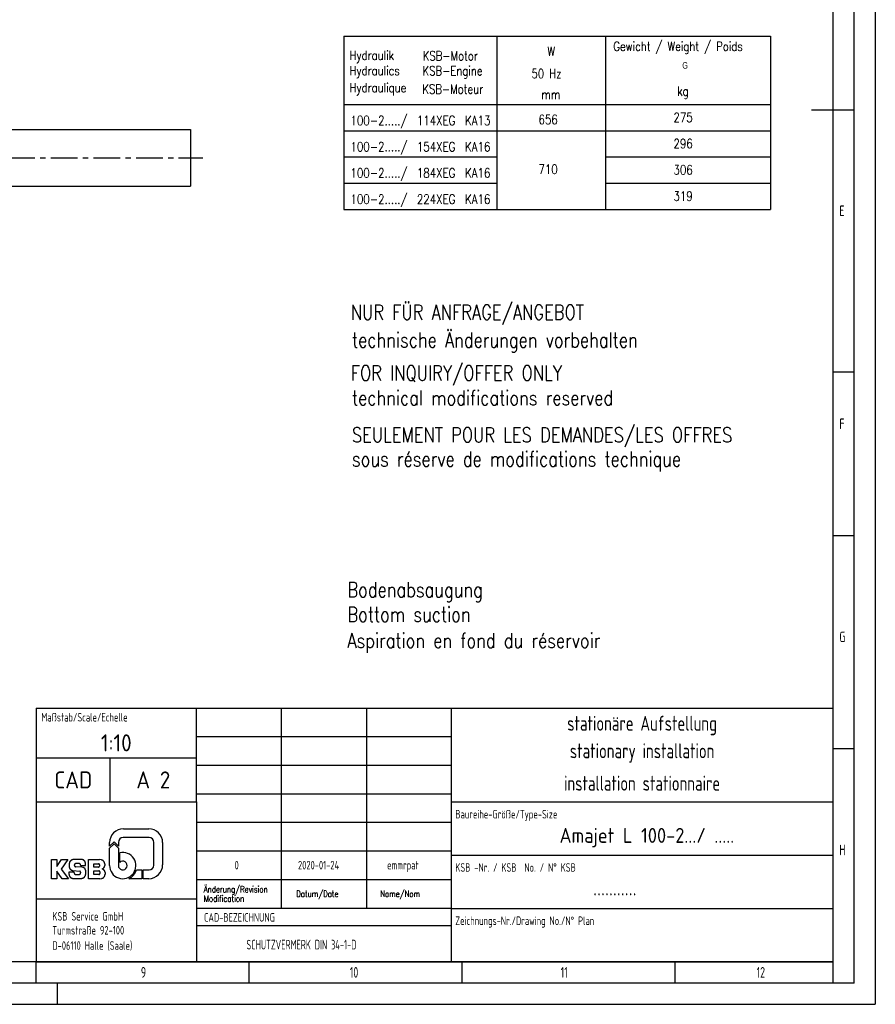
# Model space of a CAD drawing. Header units: millimetres. Extents: x 0 to 5940, y 0 to 4200.
# Tile 32 of 47: x 3931 to 5940, y 0 to 2311. Entities that reach past the tile are written whole.
import ezdxf
from ezdxf.enums import TextEntityAlignment as Align

# ---------------------------------------------------------------- set-up
doc = ezdxf.new("R2010")
doc.units = ezdxf.units.MM
doc.header["$LTSCALE"] = 50
doc.linetypes.add('MITTE', pattern=[2, 1.25, -0.25, 0.25, -0.25])
doc.layers.get('0').update_dxf_attribs({"linetype": 'CONTINUOUS'})
for name, color, linetype in [('01-LINIE-025', 1, 'CONTINUOUS'), ('02-LINIE-035', 2, 'CONTINUOUS'), ('05-ACHSE', 1, 'MITTE'), ('10-TEXT-025', 1, 'CONTINUOUS'), ('11-TEXT-035', 2, 'CONTINUOUS'), ('16-SCHRIFTFELDTXT-025', 1, 'CONTINUOUS'), ('KSB-BLATTRAND', 2, 'CONTINUOUS'), ('KSB-TEXT-025', 1, 'CONTINUOUS'), ('KSB-TEXT-035', 2, 'CONTINUOUS'), ('KSB-TEXT-050', 3, 'CONTINUOUS')]:
    doc.layers.add(name, color=color, linetype=linetype)
doc.layers.add('Level 4', color=7, linetype='CONTINUOUS', lineweight=0)
doc.styles.add('ACA_NORM', font='ROMANS.SHX')
doc.styles.add('ROMANS', font='romans', dxfattribs={"width": 0.8})
doc.styles.get("Standard").update_dxf_attribs({"font": 'ISOCP.SHX'})
doc.styles.add('Style-WORKING', font='WORKING.shx', dxfattribs={"width": 0.8})

# ---------------------------------------------------------------- blocks, each defined once
blk = doc.blocks.new('Rahmen_A2')
at = {"color": 1, "ltscale": 150}
for p, q in [((594, 420), (594, 0)), ((584, 410), (584, 5)), ((584, 10), (10, 10)), ((0, 0), (594, 0))]:
    blk.add_line(p, q, dxfattribs=at)
at = {"layer": 'KSB-BLATTRAND'}
for p, q in [((589, 5), (589, 415)), ((579, 210), (589, 210)), ((584, 148.5), (589, 148.5)), ((589, 110), (584, 110)), ((589, 60), (584, 60)), ((397, 5), (397, 10)), ((447, 5), (447, 10)), ((497, 5), (497, 10)), ((547, 5), (547, 10)), ((589, 5), (5, 5)), ((402, 0), (402, 5))]:
    blk.add_line(p, q, dxfattribs=at)
at = {"layer": 'KSB-BLATTRAND', "width": 0.75}
for s, p in [('E', (585.5625, 185)), ('F', (585.5625, 135)), ('G', (585.5625, 85)), ('H', (585.5625, 35)), ('9', (421.5625, 6.25)), ('10', (470.625, 6.25)), ('11', (520.125, 6.25)), ('12', (566.125, 6.25))]:
    blk.add_text(s, height=2.5, dxfattribs=at).set_placement(p)
blk = doc.blocks.new('A$Cf97495ae')
at = {"layer": 'KSB-TEXT-025'}
for p, q in [((168.9, 117), (228.6, 117)), ((229.3, 96.5), (168.3, 96.5)), ((146.8, 86.2), (136.5, 76)), ((136.5, 76), (136.5, 84.6)), ((136.5, 71.6), (146.8, 81.8)), ((136.5, 30.8), (136.5, 71.6)), ((157.1, 76), (146.8, 86.2)), ((146.8, 81.8), (157.1, 71.6)), ((157.1, 85.3), (157.1, 76)), ((157.1, 71.6), (157.1, 30.8)), ((240.5, 31.7), (240.5, 85.3)), ((261, 84.6), (261, 32.4)), ((160.2, 38.2), (160.2, 60.8)), ((0, 45), (12.2, 45)), ((0, 0), (0, 45)), ((12.2, 45), (12.2, 28.7)), ((12.2, 28.7), (23.9, 45)), ((38.4, 45), (22.9, 22.5)), ((23.9, 45), (38.4, 45)), ((41.4, 34.3), (41.4, 28.6)), ((71, 45.2), (51.6, 45.2)), ((53.5, 31.7), (53.5, 31.8)), ((65.1, 35.5), (56.8, 35.5)), ((71.2, 26.8), (56.9, 28)), ((68.5, 31.9), (68.5, 30.7)), ((68.5, 30.7), (80.2, 30.7)), ((75.1, 26.1), (71.2, 26.8)), ((80.2, 30.7), (80.1, 35.7)), ((86.9, 0), (86.9, 44.8)), ((86.9, 44.8), (112.7, 44.8)), ((99.1, 27.2), (99.1, 35.1)), ((99.1, 35.1), (110.4, 35.1)), ((110.4, 27.2), (99.1, 27.2)), ((117.2, 44.2), (112.7, 44.8)), ((112.9, 32.7), (112.9, 29.6)), ((119.1, 23.2), (119.2, 22.6)), ((125.3, 34.3), (125.3, 30.8)), ((12.2, 0), (0, 0)), ((24.9, 0), (12.2, 17.8)), ((12.2, 17.8), (12.2, 0)), ((22.9, 22.5), (39.9, 0)), ((39.9, 0), (24.9, 0)), ((53.1, 15.2), (40.9, 15.2)), ((40.9, 15.2), (41, 10.4)), ((50.5, 18.9), (66.3, 17.6)), ((50.6, 0.4), (70.3, 0.4)), ((53.1, 13.4), (53.1, 15.2)), ((56.5, 9.8), (65.1, 9.8)), ((68.5, 15.1), (68.5, 13.5)), ((80.5, 11.5), (80.4, 19.2)), ((113.9, 0), (86.9, 0)), ((99.1, 18.4), (111.4, 18.4)), ((99.1, 9.6), (99.1, 18.4)), ((111.4, 9.6), (99.1, 9.6)), ((113.9, 16), (113.9, 12.1)), ((113.9, 0), (117.5, 0.3)), ((126, 14.3), (126, 10.4)), ((212.5, 0), (181.5, 0)), ((199.7, 20.5), (212.5, 20.5)), ((212.5, 20.5), (212.5, 0)), ((215.6, 0), (215.6, 20.5)), ((215.6, 20.5), (229.3, 20.5)), ((228.6, 0), (215.6, 0))]:
    blk.add_line(p, q, dxfattribs=at)
for centre, radius, start, end in [((168.9, 84.6), 32.4, 90, 180), ((228.6, 84.6), 32.4, 0, 90), ((168.3, 85.3), 11.2, 90, 180), ((229.3, 85.3), 11.2, 0, 90), ((167.3, 30.8), 30.8, 180, 103.4339), ((167.3, 30.8), 10.3, 180, 134.1844), ((228.6, 32.4), 32.4, 270, 0), ((229.3, 31.7), 11.2, 270, 0), ((167.3, 30.8), 33.9, 294.7344, 342.377)]:
    blk.add_arc(centre, radius, start, end, dxfattribs=at)
for points, knots in [([(51.6, 45.2), (46.4, 43.4), (42.7, 39.5), (41.4, 34.3)], [0, 0, 0.33643, 0.669667, 1, 1]), ([(41.4, 28.6), (42.6, 24), (45.9, 20.5), (50.5, 18.9)], [0, 0, 0.330348, 0.663589, 1, 1]), ([(56.8, 35.5), (54.4, 34.3), (53.5, 31.8)], [0, 0, 0.503579, 1, 1]), ([(53.5, 31.7), (54.4, 29.2), (56.9, 28)], [0, 0, 0.496357, 1, 1]), ([(68.5, 31.9), (67.5, 34.3), (65.1, 35.5)], [0, 0, 0.496384, 1, 1]), ([(80.1, 35.7), (78.9, 40.2), (75.6, 43.7), (71, 45.2)], [0, 0, 0.330333, 0.66358, 1, 1]), ([(80.4, 19.2), (78.9, 23.5), (75.1, 26.1)], [0, 0, 0.496842, 1, 1]), ([(112.9, 32.7), (112.2, 34.4), (110.4, 35.1)], [0, 0, 0.496129, 1, 1]), ([(110.4, 27.2), (112.2, 27.9), (112.9, 29.6)], [0, 0, 0.503871, 1, 1]), ([(125.3, 34.3), (124.2, 38.7), (121.4, 42.2), (117.2, 44.2)], [0, 0, 0.330662, 0.663788, 1, 1]), ([(119.1, 23.2), (122.3, 24.7), (124.5, 27.5), (125.3, 30.8)], [0, 0, 0.336237, 0.669324, 1, 1]), ([(41, 10.4), (42.3, 5.6), (45.7, 2), (50.5, 0.4)], [0, 0, 0.330339, 0.663618, 1, 1]), ([(53.1, 13.4), (54.1, 11), (56.5, 9.8)], [0, 0, 0.496359, 1, 1]), ([(65.1, 9.8), (67.6, 11), (68.5, 13.5)], [0, 0, 0.503671, 1, 1]), ([(68.5, 15.1), (67.9, 16.8), (66.3, 17.6)], [0, 0, 0.496328, 1, 1]), ([(70.3, 0.4), (74.3, 1.5), (77.7, 4), (79.8, 7.5), (80.5, 11.5)], [0, 0, 0.252558, 0.503475, 0.752399, 1, 1]), ([(113.9, 16), (113.2, 17.7), (111.4, 18.4)], [0, 0, 0.496172, 1, 1]), ([(111.4, 9.6), (113.2, 10.3), (113.9, 12.1)], [0, 0, 0.503828, 1, 1]), ([(117.5, 0.3), (121.9, 2.2), (124.9, 5.8), (126, 10.4)], [0, 0, 0.336245, 0.669428, 1, 1]), ([(126, 14.3), (125.1, 18), (122.7, 21), (119.2, 22.6)], [0, 0, 0.330643, 0.663779, 1, 1])]:
    blk.add_open_spline(points, degree=1, knots=knots, dxfattribs=at)

msp = doc.modelspace()

# ---------------------------------------------------------------- linework, layer by layer
at = {"layer": '01-LINIE-025'}
for p, q in [((4692.5, 2050.7), (5694.3, 2050.7)), ((4692.5, 1989.1), (5051.7, 1989.1)), ((5306.9, 1989.1), (5694.3, 1989.1)), ((4692.5, 1927.5), (5051.7, 1927.5)), ((5306.9, 1927.5), (5694.3, 1927.5))]:
    msp.add_line(p, q, dxfattribs=at)
at = {"layer": '02-LINIE-035'}
for p, q in [((4692.5, 2272.4), (4692.5, 1865.9)), ((4692.5, 2272.4), (5694.3, 2272.4)), ((5051.7, 2272.4), (5051.7, 1865.9)), ((5306.9, 2272.4), (5306.9, 1865.9)), ((4692.5, 2112.3), (5694.3, 2112.3)), ((3547.2, 2053.6), (4332.2, 2053.6)), ((4332.2, 2053.6), (4332.2, 1920.6)), ((3547.2, 1920.6), (4332.2, 1920.6)), ((4692.5, 1865.9), (5694.3, 1865.9))]:
    msp.add_line(p, q, dxfattribs=at)
at = {"layer": '05-ACHSE'}
msp.add_line((1404.5, 1987.1), (4361.1, 1987.1), dxfattribs=at)
at = {"layer": 'KSB-BLATTRAND'}
for p, q in [((3970, 695), (3970, 100)), ((3970, 695), (5840, 695)), ((3970, 695), (3970, 100)), ((4346, 475), (4346, 695)), ((4546, 225), (4546, 695)), ((4746, 225), (4746, 695)), ((4945, 100), (4945, 695)), ((4945, 627.9), (4346, 627.9)), ((3970, 578.5), (4346, 578.5)), ((4144, 475), (4144, 578.5)), ((4945, 560.7), (4346, 560.7)), ((4945, 493.6), (4346, 493.6)), ((3970, 475), (4346, 475)), ((4346, 475), (4346, 100)), ((4945, 475), (5840, 475)), ((4945, 426.4), (4346, 426.4)), ((4945, 359.3), (4346, 359.3)), ((4945, 350), (5840, 350)), ((4945, 292.1), (4346, 292.1)), ((3970, 247.4), (4346, 247.4)), ((4945, 225), (4346, 225)), ((4945, 225), (5840, 225)), ((4346, 184.8), (4945, 184.8))]:
    msp.add_line(p, q, dxfattribs=at)
at = {"layer": 'KSB-BLATTRAND', "color": 3}
msp.add_line((3970, 100), (5840, 100), dxfattribs=at)
at = {"layer": 'Level 4', "color": 2, "linetype": 'Continuous', "lineweight": -3}
msp.add_line((5694.3, 2272.4), (5694.3, 1865.9), dxfattribs=at)

# ---------------------------------------------------------------- block references
at = {"layer": '01-LINIE-025'}
msp.add_blockref('A$Cf97495ae', (4005.9, 294.9), dxfattribs=at)
at = {"layer": 'KSB-BLATTRAND', "xscale": 10, "yscale": 10, "zscale": 10}
msp.add_blockref('Rahmen_A2', (0, 0), dxfattribs=at)

# ---------------------------------------------------------------- texts
at = {"layer": '02-LINIE-035', "style": 'ROMANS', "width": 0.8}
msp.add_text('Gewicht / Weight / Poids', height=21.599, dxfattribs=at).set_placement((5325, 2237.9))
at = {"layer": '10-TEXT-025', "style": 'ROMANS', "width": 0.8}
for s, p in [('100-2...../', (4707.8, 2063.7)), ('114XEG', (4863.7, 2063.7)), ('KA13', (4976.6, 2063.7)), ('656', (5149.3, 2065.9)), ('275', (5466.1, 2070.9)), ('100-2...../', (4707.8, 2002.1)), ('154XEG', (4863.7, 2002.1)), ('KA16', (4976.6, 2002.1)), ('296', (5466.1, 2009.3)), ('710', (5149.3, 1949)), ('306', (5466.1, 1947.7)), ('100-2...../', (4707.8, 1940.5)), ('184XEG', (4863.7, 1940.5)), ('KA16', (4976.6, 1940.5)), ('100-2...../', (4707.8, 1878.9)), ('224XEG', (4863.7, 1878.9)), ('KA16', (4976.6, 1878.9)), ('319', (5466.1, 1886.1))]:
    msp.add_text(s, height=22, dxfattribs=at).set_placement(p)
at = {"layer": '11-TEXT-035', "style": 'ROMANS', "width": 0.8}
for s, height, p in [('W', 21.6, (5170.2, 2226.1)), ('Hydraulik', 21.6, (4705.8, 2216.7)), ('KSB-Motor', 21.6, (4877.6, 2215.7)), ('Hydraulics', 21.6, (4705.8, 2180.8)), ('KSB-Engine', 21.6, (4877.2, 2180.4)), ('50 Hz', 21.6, (5132.8, 2174)), ('Hydraulique', 21.598, (4705.8, 2140.8)), ('KSB-Moteur', 21.6, (4876.7, 2137.5)), ('kg', 21.6, (5475.1, 2132.7)), ('mm', 21.6, (5156.1, 2124.9)), ('NUR FÜR ANFRAGE/ANGEBOT', 35, (4708.7, 1607)), ('technische Änderungen vorbehalten', 35, (4711.3, 1542)), ('FOR INQUIRY/OFFER ONLY', 35, (4708.7, 1464.3)), ('technical modifications reserved', 35, (4711.3, 1406)), ('SEULEMENT POUR LES DEMANDES/LES OFFRES', 35, (4711.3, 1319.3)), ('sous réserve de modifications technique', 35, (4711.3, 1262.4)), ('Bodenabsaugung', 35, (4700.6, 955.7)), ('Bottom suction', 35, (4700.6, 897.7)), ('Aspiration en fond du réservoir', 35, (4700.6, 836.4))]:
    msp.add_text(s, height=height, dxfattribs=at).set_placement(p)
at = {"layer": '16-SCHRIFTFELDTXT-025', "style": 'ACA_NORM', "width": 0.8}
for s, p in [('Änderung/Revision', (4363.3, 262.6)), ('Modification', (4363.3, 240.5)), ('Datum/Date', (4580.4, 251.9)), ('Name/Nom', (4777.7, 251.9))]:
    msp.add_text(s, height=15, dxfattribs=at).set_placement(p)
at = {"layer": 'KSB-BLATTRAND', "color": 1}
for s, height, width, p in [('Maßstab/Scale/Echelle', 20, 0.8, (3982, 663.8)), ('Baureihe-Größe/Type-Size', 20, 0.8, (4954, 436.2)), ('0', 20, 0.8, (4435.8, 316.7)), ('2020-01-24', 20, 0.8, (4584.7, 316.7)), ('emmrpat', 20, 0.8, (4793.8, 316.7)), ('KSB -Nr. / KSB  No. / N° KSB', 20, 0.8, (4954, 311.2)), ('KSB Service GmbH ', 20, 0.8, (4008, 196.5)), ('CAD-BEZEICHNUNG', 20, 0.8, (4364, 194)), ('Turmstraße 92-100', 20, 0.8, (4008, 163.7)), ('Zeichnungs-Nr./Drawing No./N° Plan', 20, 0.8, (4954, 186.2)), ('D-06110 Halle (Saale)', 20, 0.8, (4008, 127.9)), ('SCHUTZVERMERK DIN 34-1-D', 22.68, 0.7, (4463.7, 128.7))]:
    msp.add_text(s, height=height, dxfattribs=dict(at, width=width)).set_placement(p)
at = {"layer": 'KSB-TEXT-035', "width": 0.8}
for s, p in [('stationäre Aufstellung', (5392.5, 654.5)), ('stationary installation', (5392.5, 589.9)), ('installation stationnaire', (5392.5, 519))]:
    msp.add_text(s, height=35, dxfattribs=at).set_placement(p, align=Align.MIDDLE)
at = {"layer": 'KSB-TEXT-035'}
for s, p in [('Amajet L 100-2.../ .....', (5403.6, 391.2)), ('...........', (5328.5, 273.2))]:
    msp.add_text(s, height=35, dxfattribs=at).set_placement(p, align=Align.MIDDLE)
at = {"layer": 'KSB-TEXT-050'}
for s, p in [('1:10', (4158, 613.7)), ('CAD', (4057, 526.7)), ('A 2', (4245, 526.7))]:
    msp.add_text(s, height=40, dxfattribs=at).set_placement(p, align=Align.MIDDLE)
at = {"layer": 'Level 4', "color": 1, "linetype": 'Continuous', "lineweight": -3, "style": 'Style-WORKING', "width": 0.8}
msp.add_text('G', height=15.4, dxfattribs=at).set_placement((5486.9, 2196.2))

doc.saveas('drawing.dxf')
